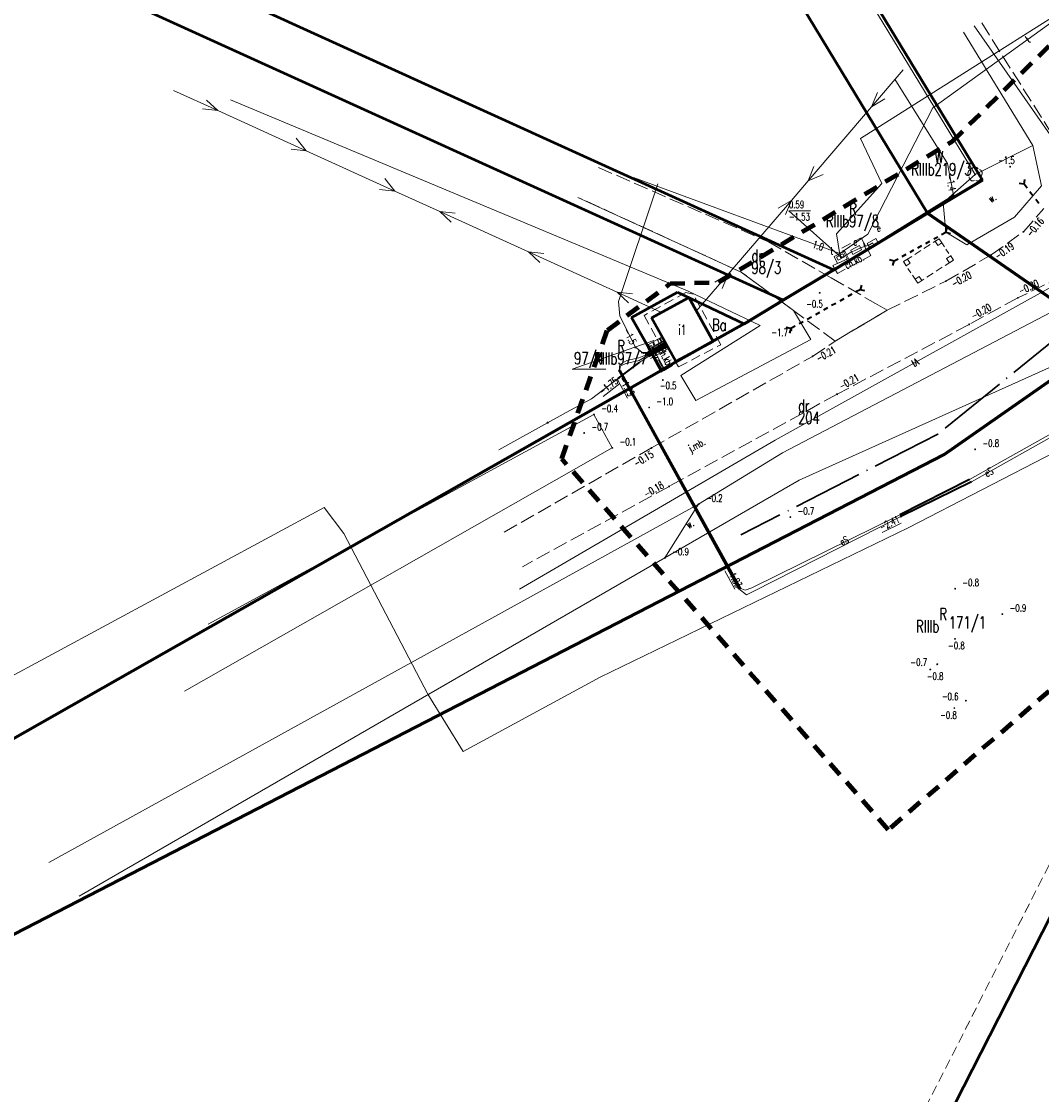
# Model space of a CAD drawing. Header units: metres. Extents: x 7389918 to 7395901, y 5992959 to 5996029.
# Tile 4 of 66: x 7390499 to 7390604, y 5993249 to 5993359. Entities that reach past the tile are written whole.
import ezdxf
from ezdxf.enums import TextEntityAlignment as Align

# ---------------------------------------------------------------- set-up
doc = ezdxf.new("R2010")
doc.units = ezdxf.units.M
doc.header["$MEASUREMENT"] = 0
for name, pattern in [('1', [0]), ('2', [1.5, 1, -0.5]), ('2_1', [0]), ('2_OTKC', [1.5, 1, -0.5]), ('2_OTKJ', [2, 1.5, -0.5]), ('2_OTKR', [0]), ('3_EGBU_A', [0]), ('4', [2.5, 1.5, -1]), ('4_SUEP_A', [0]), ('4_SULO', [0]), ('4_SUPK', [0]), ('4_SUTP_A', [0]), ('4_SUWP', [0]), ('ACAD_ISO04W100', [30, 24, -3, 0, -3])]:
    doc.linetypes.add(name, pattern=pattern)
doc.layers.get('0').update_dxf_attribs({"color": 250, "linetype": 'CONTINUOUS', "lineweight": 100})
for name, color, linetype, lineweight in [('# Orlen Projekt - granice nieustalone do ustalenia', 6, 'CONTINUOUS', 100), ('# projektowana LNSN', 10, 'CONTINUOUS', 30), ('Dzialki', 7, '1', 18), ('EGBB_E_T_0', 7, 'CONTINUOUS', 20), ('EGBB_L_0', 7, '3_EGBU_A', 50), ('GRANICE_ZLE_L_0', 2, '1', 50), ('Numery_dzialek', 7, 'CONTINUOUS', 13), ('OTD_L_12', 7, 'CONTINUOUS', 18), ('OTD_L_7', 7, 'CONTINUOUS', 18), ('OTK_E_T_0', 7, 'CONTINUOUS', 0), ('OTK_E_T_1', 7, 'CONTINUOUS', 0), ('OTK_E_T_4', 7, 'CONTINUOUS', 0), ('OTK_L_0', 7, '2_OTKJ', 18), ('OTK_L_2', 7, '2_OTKC', 18), ('OTK_L_5', 7, 'CONTINUOUS', 18), ('OTK_L_8', 7, 'CONTINUOUS', 35), ('OTR_T_0', 7, 'CONTINUOUS', 18), ('OTR_T_1', 7, 'CONTINUOUS', 18), ('SUE_E_T_1', 1, 'CONTINUOUS', 0), ('SUE_T_4', 1, 'CONTINUOUS', 18), ('SUEP_E_T_0', 1, 'CONTINUOUS', 0), ('SUEP_L_0', 1, '4_SUEP_A', 18), ('SUER_T_0', 1, 'CONTINUOUS', 18), ('SUL_L_1', 7, '4_SULO', 35), ('SUNR_T_0', 7, 'CONTINUOUS', 18), ('SUP_E_T_1', 7, 'CONTINUOUS', 0), ('SUP_L_1', 7, '4_SUPK', 18), ('SUP_T_4', 7, 'CONTINUOUS', 18), ('SUWP_L_0', 5, '4_SUWP', 18)]:
    doc.layers.add(name, color=color, linetype=linetype, lineweight=lineweight)
for name, color, linetype, lineweight, true_color in [('Kontury', 7, '2', 18, 0x008000), ('Numery_konturow', 7, 'CONTINUOUS', 13, 0x008000), ('Numery_uzytkow', 7, 'CONTINUOUS', 13, 0x008000), ('OTZ_T_0', 7, 'CONTINUOUS', 18, 0x008000), ('SUTP_E_T_0', 7, 'CONTINUOUS', 0, 0xff9100), ('SUTP_L_0', 7, '4_SUTP_A', 18, 0xff9100), ('SUTR_T_0', 7, 'CONTINUOUS', 18, 0xff9100), ('Uzytki', 7, '2', 18, 0x008000), ('ZAKRES_L_0', 7, '4', 100, 0x008080)]:
    doc.layers.add(name, color=color, linetype=linetype, lineweight=lineweight, true_color=true_color)
doc.styles.get("Standard").update_dxf_attribs({"font": 'Simplex.SHX', "width": 0.75})

# ---------------------------------------------------------------- blocks, each defined once
blk = doc.blocks.new('2_OTRS')
at = {"linetype": 'Continuous'}
blk.add_circle((0, 0), 0.045, dxfattribs=at)
blk = doc.blocks.new('2_OTRN')
at = {"linetype": 'Continuous'}
blk.add_circle((0, 0), 0.045, dxfattribs=at)
blk = doc.blocks.new('2_OTZL')
at = {"linetype": 'Continuous'}
blk.add_circle((0, 0), 0.045, dxfattribs=at)
for centre, start, end in [((-0.36, 0.12), 102.1445, 221.86), ((0, 0.38), 30.1401, 149.8599), ((0.36, 0.12), 318.14, 77.8555), ((-0.22, -0.3), 174.1482, 293.8542), ((0.22, -0.3), 246.1458, 5.8518)]:
    blk.add_arc(centre, 0.375, start, end, dxfattribs=at)
blk = doc.blocks.new('4_SUES')
at = {"linetype": 'Continuous'}
for p, q in [((0.5, 0.25), (-0.5, 0.25)), ((-0.5, 0.25), (-0.5, -0.25)), ((0.5, -0.25), (0.5, 0.25)), ((-0.5, -0.25), (0.5, -0.25))]:
    blk.add_line(p, q, dxfattribs=at)
blk = doc.blocks.new('4_SUPS')
at = {"linetype": 'Continuous'}
blk.add_circle((0, 0), 0.0625, dxfattribs=at)
blk = doc.blocks.new('4_SUPW_B')
at = {"linetype": 'Continuous'}
for p, q in [((0.375, 0.175), (-0.375, 0.175)), ((-0.375, 0.175), (-0.375, -0.175)), ((0.375, -0.175), (0.375, 0.175)), ((-0.375, -0.175), (0.375, -0.175))]:
    blk.add_line(p, q, dxfattribs=at)

msp = doc.modelspace()

# ---------------------------------------------------------------- linework, layer by layer
at = {"layer": '# Orlen Projekt - granice nieustalone do ustalenia', "linetype": '1', "lineweight": 60}
for p, q in [((7390598.03, 5993343.12), (7390592.4, 5993339.72)), ((7390582.76, 5993333.91), (7390592.4, 5993339.72)), ((7390592.4, 5993339.72), (7390609.54, 5993327.86)), ((7390582.76, 5993333.91), (7390577.57, 5993330.77)), ((7390573.54, 5993328.35), (7390577.57, 5993330.77)), ((7390573.54, 5993328.35), (7390565.05, 5993323.59)), ((7390594.11, 5993314.93), (7390607.22, 5993324.08)), ((7390397.03, 5993228.05), (7390565.05, 5993323.59)), ((7390421.89, 5993226.07), (7390594.11, 5993314.93))]:
    msp.add_line(p, q, dxfattribs=at)
at = {"layer": '# projektowana LNSN', "linetype": 'ACAD_ISO04W100', "ltscale": 0.3}
msp.add_lwpolyline([(7390689.57, 5993428.26), (7390621.95, 5993348.71), (7390621.95, 5993348.71), (7390621.95, 5993348.71), (7390621.95, 5993348.71), (7390621.69, 5993348.26), (7390620.23, 5993341.86), (7390620.23, 5993341.86), (7390620.23, 5993341.86), (7390620.23, 5993341.86), (7390620.98, 5993339.37), (7390620.98, 5993339.37), (7390593.44, 5993317.01), (7390593.44, 5993317.01), (7390593.44, 5993317.01), (7390593.44, 5993317.01), (7390573.21, 5993306.67)], dxfattribs=at)
msp.add_lwpolyline([(7390689.57, 5993428.26), (7390621.95, 5993348.71), (7390621.95, 5993348.71), (7390621.95, 5993348.71), (7390621.95, 5993348.71), (7390621.69, 5993348.26), (7390620.23, 5993341.86), (7390620.23, 5993341.86), (7390620.23, 5993341.86), (7390620.23, 5993341.86), (7390620.98, 5993339.37), (7390620.98, 5993339.37), (7390593.44, 5993317.01), (7390593.44, 5993317.01), (7390593.44, 5993317.01), (7390593.44, 5993317.01), (7390573.21, 5993306.67)], dxfattribs=at)
at = {"layer": 'Dzialki'}
for p, q in [((7390598.03, 5993343.12), (7390509.06, 5993489.82)), ((7390503.49, 5993486.33), (7390592.4, 5993339.72)), ((7390460, 5993389.78), (7390582.76, 5993333.91)), ((7390592.4, 5993339.72), (7390598.03, 5993343.12)), ((7390592.4, 5993339.72), (7390582.76, 5993333.91)), ((7390609.54, 5993327.86), (7390592.4, 5993339.72)), ((7390582.76, 5993333.91), (7390577.57, 5993330.77)), ((7390561.99, 5993329), (7390566.7, 5993331.6)), ((7390566.7, 5993331.6), (7390573.54, 5993328.35)), ((7390577.57, 5993330.77), (7390573.54, 5993328.35)), ((7390573.54, 5993328.35), (7390565.05, 5993323.59)), ((7390594.11, 5993314.93), (7390607.22, 5993324.08)), ((7390565.05, 5993323.59), (7390397.03, 5993228.05)), ((7390421.89, 5993226.07), (7390594.11, 5993314.93)), ((7390624.41, 5993305.56), (7390507.51, 5993076.04))]:
    msp.add_line(p, q, dxfattribs=at)
at = {"layer": 'EGBB_L_0', "linetype": '3_EGBU_A'}
for p, q in [((7390564.04, 5993328.98), (7390567.87, 5993331.05)), ((7390567.87, 5993331.05), (7390570.37, 5993326.54)), ((7390566.54, 5993324.47), (7390564.04, 5993328.98)), ((7390570.37, 5993326.54), (7390566.54, 5993324.47))]:
    msp.add_line(p, q, dxfattribs=at)
at = {"layer": 'GRANICE_ZLE_L_0'}
for p, q in [((7390509.06, 5993489.82), (7390598.03, 5993343.12)), ((7390592.4, 5993339.72), (7390503.49, 5993486.33)), ((7390460, 5993389.78), (7390582.76, 5993333.91)), ((7390577.57, 5993330.77), (7390457.89, 5993385.24)), ((7390577.57, 5993330.77), (7390457.89, 5993385.24)), ((7390561.99, 5993329), (7390566.7, 5993331.6)), ((7390566.7, 5993331.6), (7390573.54, 5993328.35)), ((7390565.05, 5993323.59), (7390561.99, 5993329)), ((7390565.05, 5993323.59), (7390561.99, 5993329)), ((7390561.99, 5993329), (7390565.05, 5993323.59)), ((7390624.41, 5993305.56), (7390507.51, 5993076.04))]:
    msp.add_line(p, q, dxfattribs=at)
at = {"layer": 'Kontury'}
for p, q in [((7390509.06, 5993489.82), (7390598.03, 5993343.12)), ((7390567.86, 5993380.19), (7390592.4, 5993339.72)), ((7390582.76, 5993333.91), (7390532.95, 5993356.58)), ((7390531.1, 5993351.92), (7390577.57, 5993330.77)), ((7390598.03, 5993343.12), (7390592.4, 5993339.72)), ((7390592.4, 5993339.72), (7390582.76, 5993333.91)), ((7390566.7, 5993331.6), (7390561.99, 5993329)), ((7390573.54, 5993328.35), (7390566.7, 5993331.6)), ((7390577.57, 5993330.77), (7390573.54, 5993328.35)), ((7390561.99, 5993329), (7390565.05, 5993323.59)), ((7390594.11, 5993314.93), (7390607.22, 5993324.08)), ((7390565.05, 5993323.59), (7390506.68, 5993290.4)), ((7390421.89, 5993226.07), (7390594.11, 5993314.93)), ((7390622.6, 5993307.52), (7390549.38, 5993163.75)), ((7390624.41, 5993305.56), (7390601.32, 5993260.22))]:
    msp.add_line(p, q, dxfattribs=at)
at = {"layer": 'Numery_dzialek', "linetype": 'Continuous'}
for p, q in [((7390564.26, 5993326.65), (7390555.9, 5993323.69)), ((7390555.9, 5993323.69), (7390559.34, 5993323.69))]:
    msp.add_line(p, q, dxfattribs=at)
at = {"layer": 'OTD_L_12'}
for p, q in [((7390563.61, 5993325.89), (7390564.05, 5993326.13)), ((7390563.71, 5993326.23), (7390564.62, 5993326.74)), ((7390563.71, 5993326.23), (7390563.95, 5993325.79)), ((7390563.95, 5993325.79), (7390564.86, 5993326.3)), ((7390565.42, 5993323.63), (7390564.05, 5993326.13)), ((7390564.32, 5993326), (7390564.16, 5993326.48)), ((7390564.41, 5993326.05), (7390564.25, 5993326.53)), ((7390564.62, 5993326.74), (7390565.13, 5993327.02)), ((7390564.62, 5993326.74), (7390564.86, 5993326.3)), ((7390564.62, 5993326.74), (7390564.86, 5993326.3)), ((7390564.86, 5993326.3), (7390565.37, 5993326.58)), ((7390565.06, 5993326.41), (7390564.87, 5993326.88)), ((7390565.12, 5993326.44), (7390564.92, 5993326.91)), ((7390565.13, 5993327.02), (7390565.37, 5993326.58)), ((7390564.98, 5993323.39), (7390563.61, 5993325.89)), ((7390564.73, 5993324.88), (7390564.16, 5993324.89)), ((7390564.87, 5993324.63), (7390564.3, 5993324.64)), ((7390564.98, 5993323.39), (7390565.42, 5993323.63))]:
    msp.add_line(p, q, dxfattribs=at)
at = {"layer": 'OTD_L_7'}
for p, q in [((7390592.96, 5993336.7), (7390593.59, 5993337.1)), ((7390593.59, 5993337.1), (7390594.14, 5993336.27)), ((7390592.02, 5993336.09), (7390592.65, 5993336.49)), ((7390594.29, 5993336.04), (7390594.6, 5993335.59)), ((7390589.93, 5993334.74), (7390590.77, 5993335.28)), ((7390591.08, 5993335.48), (7390591.71, 5993335.89)), ((7390595.05, 5993334.91), (7390594.21, 5993334.36)), ((7390594.75, 5993335.36), (7390595.05, 5993334.91)), ((7390590.23, 5993334.28), (7390589.93, 5993334.74)), ((7390590.69, 5993333.59), (7390590.38, 5993334.05)), ((7390593.9, 5993334.16), (7390593.27, 5993333.75)), ((7390591.39, 5993332.53), (7390590.84, 5993333.36)), ((7390592.02, 5993332.94), (7390591.39, 5993332.53)), ((7390592.96, 5993333.55), (7390592.33, 5993333.14))]:
    msp.add_line(p, q, dxfattribs=at)
at = {"layer": 'OTD_L_7', "linetype": '2_1'}
for p, q in [((7390593.17, 5993336.83), (7390593.59, 5993337.1)), ((7390593.59, 5993337.1), (7390593.87, 5993336.69)), ((7390593.45, 5993336.41), (7390593.17, 5993336.83)), ((7390593.87, 5993336.69), (7390593.45, 5993336.41)), ((7390589.93, 5993334.74), (7390590.35, 5993335.01)), ((7390590.35, 5993335.01), (7390590.62, 5993334.59)), ((7390594.36, 5993335.05), (7390594.78, 5993335.33)), ((7390594.63, 5993334.64), (7390594.36, 5993335.05)), ((7390595.05, 5993334.91), (7390594.63, 5993334.64)), ((7390594.78, 5993335.33), (7390595.05, 5993334.91)), ((7390590.2, 5993334.32), (7390589.93, 5993334.74)), ((7390590.62, 5993334.59), (7390590.2, 5993334.32)), ((7390591.11, 5993332.95), (7390591.53, 5993333.22)), ((7390591.39, 5993332.53), (7390591.11, 5993332.95)), ((7390591.81, 5993332.81), (7390591.39, 5993332.53)), ((7390591.53, 5993333.22), (7390591.81, 5993332.81))]:
    msp.add_line(p, q, dxfattribs=at)
at = {"layer": 'OTK_L_0', "linetype": '2_OTKJ'}
for p, q in [((7390605.17, 5993347.86), (7390597.89, 5993359.4)), ((7390558.6, 5993344.42), (7390576.04, 5993336.78)), ((7390573.25, 5993333.66), (7390556.48, 5993341.35)), ((7390602.24, 5993337.81), (7390604.36, 5993340.21)), ((7390598.94, 5993335.44), (7390602.24, 5993337.81)), ((7390576.04, 5993336.78), (7390582.5, 5993333.07)), ((7390594.28, 5993332.74), (7390598.94, 5993335.44)), ((7390578.62, 5993329.72), (7390573.25, 5993333.66)), ((7390582.5, 5993333.07), (7390587.05, 5993330.45)), ((7390588.25, 5993329.75), (7390594.28, 5993332.74)), ((7390606.22, 5993333.23), (7390601.67, 5993331.02)), ((7390587.05, 5993330.45), (7390588.26, 5993329.76)), ((7390601.67, 5993331.02), (7390596.68, 5993328.29)), ((7390582.9, 5993326.58), (7390578.62, 5993329.72)), ((7390588.26, 5993329.76), (7390582.9, 5993326.58)), ((7390582.91, 5993326.58), (7390588.25, 5993329.75)), ((7390596.68, 5993328.29), (7390583.1, 5993321.11)), ((7390580.59, 5993325.01), (7390582.91, 5993326.58)), ((7390564.04, 5993315.6), (7390580.59, 5993325.01)), ((7390583.1, 5993321.11), (7390565.84, 5993311.64)), ((7390548.91, 5993306.94), (7390564.04, 5993315.6)), ((7390565.84, 5993311.64), (7390550.77, 5993303.38))]:
    msp.add_line(p, q, dxfattribs=at)
at = {"layer": 'OTK_L_2', "linetype": '2_OTKC'}
for p, q in [((7390583.59, 5993336.13), (7390585.58, 5993337.19)), ((7390585.58, 5993337.19), (7390586.58, 5993335.37)), ((7390584.13, 5993335.02), (7390583.59, 5993336.13)), ((7390582.68, 5993334.35), (7390584.13, 5993335.02)), ((7390586.58, 5993335.37), (7390583.15, 5993333.54)), ((7390583.15, 5993333.54), (7390582.68, 5993334.35)), ((7390567.57, 5993331.57), (7390563.29, 5993329.21)), ((7390568.3, 5993331.41), (7390567.57, 5993331.57)), ((7390564.04, 5993328.98), (7390567.87, 5993331.05)), ((7390567.87, 5993331.05), (7390570.37, 5993326.54)), ((7390571.15, 5993326.2), (7390568.3, 5993331.41)), ((7390563.29, 5993329.21), (7390564.69, 5993326.65)), ((7390565.18, 5993326.92), (7390564.04, 5993328.98)), ((7390565.33, 5993326.65), (7390564.05, 5993325.94)), ((7390564.69, 5993326.65), (7390565.18, 5993326.92)), ((7390566.54, 5993324.47), (7390565.33, 5993326.65)), ((7390570.37, 5993326.54), (7390566.54, 5993324.47)), ((7390566.8, 5993323.93), (7390571.15, 5993326.2)), ((7390564.05, 5993325.94), (7390565.32, 5993323.57)), ((7390565.32, 5993323.57), (7390566.61, 5993324.29)), ((7390566.61, 5993324.29), (7390566.8, 5993323.93))]:
    msp.add_line(p, q, dxfattribs=at)
at = {"layer": 'OTK_L_5', "linetype": '2_OTKR'}
for p, q in [((7390569.93, 5993388.87), (7390597.28, 5993343.71)), ((7390603.2, 5993346.68), (7390596.09, 5993358.32)), ((7390567.75, 5993331.73), (7390520.79, 5993351.38)), ((7390597.28, 5993343.71), (7390603.2, 5993346.68)), ((7390603.2, 5993346.68), (7390604.09, 5993342.53)), ((7390593.99, 5993340.8), (7390597.28, 5993343.71)), ((7390604.09, 5993342.53), (7390601.33, 5993339.3)), ((7390556.48, 5993341.35), (7390573.25, 5993333.66)), ((7390594.28, 5993337.77), (7390593.99, 5993340.8)), ((7390601.33, 5993339.3), (7390596.44, 5993336.48)), ((7390596.44, 5993336.48), (7390594.28, 5993337.77)), ((7390573.25, 5993333.66), (7390578.62, 5993329.72)), ((7390575.21, 5993328.19), (7390567.75, 5993331.73)), ((7390577.51, 5993315.1), (7390606.71, 5993330.4)), ((7390578.62, 5993329.72), (7390580.39, 5993326.74)), ((7390567.05, 5993323.03), (7390575.21, 5993328.19)), ((7390580.39, 5993326.74), (7390568.6, 5993320.46)), ((7390610.4, 5993326.32), (7390579.22, 5993312.27)), ((7390568.6, 5993320.46), (7390567.05, 5993323.03)), ((7390558.12, 5993319.03), (7390518.5, 5993297.47)), ((7390560.01, 5993315.61), (7390558.12, 5993319.03)), ((7390516.05, 5993290.6), (7390560.01, 5993315.61)), ((7390568.88, 5993309.82), (7390577.51, 5993315.1)), ((7390579.22, 5993312.27), (7390565.42, 5993304.31)), ((7390502.13, 5993272.98), (7390568.88, 5993309.82)), ((7390565.42, 5993304.31), (7390568.88, 5993309.82)), ((7390565.42, 5993304.31), (7390505.22, 5993269.53))]:
    msp.add_line(p, q, dxfattribs=at)
at = {"layer": 'OTK_L_8', "linetype": '2_OTKJ'}
for p, q in [((7390602.31, 5993342.7), (7390601.82, 5993342.76)), ((7390602.31, 5993342.7), (7390602.38, 5993343.19)), ((7390602.62, 5993342.3), (7390602.31, 5993342.7)), ((7390603.22, 5993341.52), (7390602.92, 5993341.91)), ((7390603.82, 5993340.73), (7390603.52, 5993341.13)), ((7390594.28, 5993337.77), (7390594.41, 5993338.24)), ((7390593.03, 5993337.07), (7390593.44, 5993337.3)), ((7390593.84, 5993337.52), (7390594.28, 5993337.77)), ((7390594.28, 5993337.77), (7390594.75, 5993337.63)), ((7390590.6, 5993335.72), (7390591, 5993335.95)), ((7390591.41, 5993336.17), (7390591.81, 5993336.4)), ((7390592.22, 5993336.62), (7390592.62, 5993336.85)), ((7390588.5, 5993334.96), (7390588.97, 5993334.82)), ((7390588.84, 5993334.34), (7390588.97, 5993334.82)), ((7390588.97, 5993334.82), (7390589.38, 5993335.04)), ((7390589.79, 5993335.27), (7390590.19, 5993335.5)), ((7390585.46, 5993331.86), (7390585.04, 5993331.63)), ((7390585.6, 5993332.34), (7390585.46, 5993331.86)), ((7390585.94, 5993331.73), (7390585.46, 5993331.86)), ((7390582.96, 5993330.45), (7390582.54, 5993330.22)), ((7390583.79, 5993330.92), (7390583.38, 5993330.69)), ((7390584.63, 5993331.39), (7390584.21, 5993331.16)), ((7390581.29, 5993329.51), (7390580.88, 5993329.28)), ((7390582.13, 5993329.98), (7390581.71, 5993329.75)), ((7390579.62, 5993328.57), (7390579.21, 5993328.34)), ((7390580.46, 5993329.04), (7390580.04, 5993328.81)), ((7390578.35, 5993327.86), (7390577.88, 5993327.99)), ((7390578.35, 5993327.86), (7390578.22, 5993327.38)), ((7390578.79, 5993328.1), (7390578.35, 5993327.86))]:
    msp.add_line(p, q, dxfattribs=at)
at = {"layer": 'SUEP_L_0', "linetype": '4_SUEP_A'}
for p, q in [((7390589.9, 5993354.44), (7390586.64, 5993350.65)), ((7390594.44, 5993344.82), (7390589.05, 5993353.49)), ((7390514.91, 5993352.34), (7390519.47, 5993350.27)), ((7390586.64, 5993350.65), (7390587.24, 5993352.11)), ((7390588, 5993351.46), (7390586.64, 5993350.65)), ((7390519.47, 5993350.27), (7390517.89, 5993350.43)), ((7390518.31, 5993351.34), (7390519.47, 5993350.27)), ((7390519.47, 5993350.27), (7390528.57, 5993346.13)), ((7390586.64, 5993350.65), (7390580.13, 5993343.06)), ((7390527.51, 5993347.43), (7390528.57, 5993346.13)), ((7390528.57, 5993346.13), (7390527, 5993346.29)), ((7390528.57, 5993346.13), (7390537.67, 5993341.98)), ((7390595.05, 5993341.57), (7390594.44, 5993344.82)), ((7390580.13, 5993343.06), (7390580.73, 5993344.52)), ((7390581.68, 5993343.71), (7390580.13, 5993343.06)), ((7390536.62, 5993343.29), (7390537.67, 5993341.98)), ((7390564.7, 5993342.73), (7390560.63, 5993330.63)), ((7390580.13, 5993343.06), (7390578.41, 5993341.04)), ((7390537.67, 5993341.98), (7390536.1, 5993342.15)), ((7390537.67, 5993341.98), (7390542.29, 5993339.88)), ((7390588.11, 5993337.26), (7390595.05, 5993341.57)), ((7390578.41, 5993341.04), (7390571.9, 5993333.45)), ((7390578.41, 5993341.04), (7390577.05, 5993340.23)), ((7390577.81, 5993339.58), (7390578.41, 5993341.04)), ((7390542.29, 5993339.88), (7390551.4, 5993335.74)), ((7390543.87, 5993339.72), (7390542.29, 5993339.88)), ((7390542.29, 5993339.88), (7390543.45, 5993338.81)), ((7390586.96, 5993336.3), (7390588.11, 5993337.26)), ((7390586.76, 5993336.64), (7390586.96, 5993336.3)), ((7390551.4, 5993335.74), (7390560.5, 5993331.6)), ((7390552.97, 5993335.58), (7390551.4, 5993335.74)), ((7390551.4, 5993335.74), (7390552.55, 5993334.66)), ((7390571.9, 5993333.45), (7390568.64, 5993329.66)), ((7390571.9, 5993333.45), (7390570.54, 5993332.64)), ((7390571.3, 5993331.99), (7390571.9, 5993333.45)), ((7390560.5, 5993331.6), (7390565.05, 5993329.53)), ((7390562.07, 5993331.43), (7390560.5, 5993331.6)), ((7390560.5, 5993331.6), (7390561.66, 5993330.52)), ((7390560.63, 5993330.63), (7390560.79, 5993329.15)), ((7390560.79, 5993329.15), (7390562.38, 5993325.94)), ((7390563.55, 5993325.37), (7390565.45, 5993326.43)), ((7390565.53, 5993326.29), (7390563.59, 5993325.21)), ((7390565.59, 5993326.19), (7390563.64, 5993325.11)), ((7390563.76, 5993325.02), (7390565.65, 5993326.07)), ((7390562.38, 5993325.94), (7390563.21, 5993325.29)), ((7390563.59, 5993325.21), (7390562.72, 5993324.85)), ((7390563.64, 5993325.11), (7390562.77, 5993324.57)), ((7390562.82, 5993324.4), (7390563.76, 5993325.02)), ((7390563.21, 5993325.29), (7390563.55, 5993325.37)), ((7390560.65, 5993322.77), (7390562.82, 5993324.4)), ((7390560.79, 5993324.16), (7390560.72, 5993323.53)), ((7390560.83, 5993323.99), (7390560.78, 5993323.56)), ((7390561.5, 5993324.59), (7390560.79, 5993324.16)), ((7390561.39, 5993324.28), (7390560.83, 5993323.99)), ((7390562.77, 5993324.57), (7390561.39, 5993324.28)), ((7390562.72, 5993324.85), (7390561.5, 5993324.59)), ((7390557.88, 5993320.63), (7390560.65, 5993322.77)), ((7390560.72, 5993323.53), (7390573.02, 5993301.12)), ((7390560.78, 5993323.56), (7390573.15, 5993301.2)), ((7390555.27, 5993319.23), (7390557.88, 5993320.63)), ((7390553.36, 5993318.19), (7390555.27, 5993319.23)), ((7390596.71, 5993312.34), (7390608.75, 5993319.14)), ((7390596.91, 5993312.11), (7390608.9, 5993318.85)), ((7390548.35, 5993315.4), (7390553.36, 5993318.19)), ((7390589.54, 5993308.71), (7390596.71, 5993312.34)), ((7390589.66, 5993308.55), (7390596.91, 5993312.11)), ((7390574.35, 5993301.23), (7390589.54, 5993308.71)), ((7390574.47, 5993300.85), (7390589.66, 5993308.55)), ((7390573.02, 5993301.12), (7390573.79, 5993300.49)), ((7390573.15, 5993301.2), (7390573.65, 5993300.98)), ((7390573.65, 5993300.98), (7390574.35, 5993301.23)), ((7390573.79, 5993300.49), (7390574.47, 5993300.85))]:
    msp.add_line(p, q, dxfattribs=at)
at = {"layer": 'SUL_L_1', "linetype": '4_SULO'}
for p, q in [((7390563.55, 5993325.37), (7390565.45, 5993326.43)), ((7390563.59, 5993325.21), (7390565.53, 5993326.29)), ((7390563.64, 5993325.11), (7390565.59, 5993326.19)), ((7390563.65, 5993325.09), (7390565.6, 5993326.17)), ((7390563.67, 5993325.05), (7390565.62, 5993326.13)), ((7390563.76, 5993325.02), (7390565.65, 5993326.07)), ((7390560.65, 5993322.77), (7390562.82, 5993324.4)), ((7390560.72, 5993323.53), (7390573.02, 5993301.12)), ((7390560.78, 5993323.56), (7390573.15, 5993301.2)), ((7390596.71, 5993312.34), (7390589.54, 5993308.71)), ((7390596.91, 5993312.11), (7390589.66, 5993308.55))]:
    msp.add_line(p, q, dxfattribs=at)
at = {"layer": 'SUNR_T_0', "linetype": 'Continuous', "lineweight": 0}
for p, q in [((7390583.53, 5993335.18), (7390578.15, 5993339.98)), ((7390578.15, 5993339.98), (7390580.38, 5993339.98))]:
    msp.add_line(p, q, dxfattribs=at)
at = {"layer": 'SUP_L_1', "linetype": '4_SUPK'}
for p, q in [((7390582.8, 5993335.27), (7390583.89, 5993335.83)), ((7390583.16, 5993334.56), (7390582.8, 5993335.27)), ((7390584.26, 5993335.08), (7390583.16, 5993334.56)), ((7390583.89, 5993335.83), (7390584.26, 5993335.08))]:
    msp.add_line(p, q, dxfattribs=at)
at = {"layer": 'SUTP_L_0', "linetype": '4_SUTP_A'}
for p, q in [((7390612.41, 5993364.61), (7390592.94, 5993350.54)), ((7390612.56, 5993364.52), (7390585.52, 5993347.39)), ((7390597.2, 5993358.99), (7390605, 5993347.76)), ((7390592.94, 5993350.54), (7390586.25, 5993337.56)), ((7390585.52, 5993347.39), (7390587.7, 5993342.76)), ((7390583.38, 5993335.57), (7390562.18, 5993343.38)), ((7390587.7, 5993342.76), (7390583.06, 5993337.59)), ((7390583.06, 5993337.59), (7390583.38, 5993335.48)), ((7390586.25, 5993337.56), (7390583.38, 5993335.57)), ((7390584.53, 5993335.7), (7390585.02, 5993335.93)), ((7390585.02, 5993335.93), (7390585.51, 5993336.17)), ((7390585.51, 5993336.17), (7390586.42, 5993336.47)), ((7390586.42, 5993336.47), (7390586.78, 5993336.68)), ((7390583.38, 5993335.57), (7390583.53, 5993335.18)), ((7390583.38, 5993335.48), (7390583.53, 5993335.18)), ((7390583.53, 5993335.18), (7390584.09, 5993335.43)), ((7390584.09, 5993335.43), (7390584.53, 5993335.7)), ((7390605.52, 5993332.37), (7390576.74, 5993316.38)), ((7390576.74, 5993316.38), (7390550.46, 5993301.09))]:
    msp.add_line(p, q, dxfattribs=at)
at = {"layer": 'SUWP_L_0', "linetype": '4_SUWP'}
for p, q in [((7390605.55, 5993315.19), (7390590.4, 5993307.37)), ((7390530.39, 5993309.47), (7390493.73, 5993289.68)), ((7390532.44, 5993306.81), (7390530.39, 5993309.47)), ((7390590.4, 5993307.37), (7390558.75, 5993292.05)), ((7390541.07, 5993290.3), (7390532.44, 5993306.81)), ((7390558.75, 5993292.05), (7390544.7, 5993284.41)), ((7390544.7, 5993284.41), (7390541.07, 5993290.3))]:
    msp.add_line(p, q, dxfattribs=at)
at = {"layer": 'Uzytki'}
for p, q in [((7390509.06, 5993489.82), (7390598.03, 5993343.12)), ((7390567.86, 5993380.19), (7390592.4, 5993339.72)), ((7390532.95, 5993356.58), (7390582.76, 5993333.91)), ((7390577.57, 5993330.77), (7390531.1, 5993351.92)), ((7390598.03, 5993343.12), (7390592.4, 5993339.72)), ((7390592.4, 5993339.72), (7390582.76, 5993333.91)), ((7390609.54, 5993327.86), (7390592.4, 5993339.72)), ((7390582.76, 5993333.91), (7390577.57, 5993330.77)), ((7390566.7, 5993331.6), (7390561.99, 5993329)), ((7390573.54, 5993328.35), (7390566.7, 5993331.6)), ((7390577.57, 5993330.77), (7390573.54, 5993328.35)), ((7390573.54, 5993328.35), (7390565.05, 5993323.59)), ((7390594.11, 5993314.93), (7390607.22, 5993324.08)), ((7390565.05, 5993323.59), (7390506.68, 5993290.4)), ((7390421.89, 5993226.07), (7390594.11, 5993314.93)), ((7390622.6, 5993307.52), (7390549.38, 5993163.75))]:
    msp.add_line(p, q, dxfattribs=at)
at = {"layer": 'ZAKRES_L_0', "linetype": '4'}
for p, q in [((7390594.94, 5993347.1), (7390611.41, 5993363.34)), ((7390570.96, 5993332.63), (7390594.94, 5993347.1)), ((7390565.95, 5993332.48), (7390570.96, 5993332.63)), ((7390559.5, 5993327.71), (7390565.95, 5993332.48)), ((7390554.81, 5993314.47), (7390559.5, 5993327.71)), ((7390646.52, 5993326.53), (7390588.35, 5993276.36)), ((7390588.35, 5993276.36), (7390554.81, 5993314.47))]:
    msp.add_line(p, q, dxfattribs=at)

# ---------------------------------------------------------------- block references
at = {"layer": 'OTR_T_0'}
for p in [(7390602.24, 5993337.81), (7390598.94, 5993335.44), (7390594.28, 5993332.74), (7390601.67, 5993331.02), (7390596.68, 5993328.29), (7390580.59, 5993325.01), (7390583.1, 5993321.11), (7390564.04, 5993315.6), (7390565.84, 5993311.64)]:
    msp.add_blockref('2_OTRS', p, dxfattribs=at)
at = {"layer": 'OTR_T_1'}
for p in [(7390600.88, 5993344.5), (7390581.32, 5993331.54), (7390578.42, 5993327.71), (7390565.2, 5993322.57), (7390563.79, 5993319.75), (7390558.12, 5993319.03), (7390557.12, 5993317.14), (7390560.01, 5993315.61), (7390597.29, 5993315.45), (7390568.88, 5993309.82), (7390578.3, 5993308.49), (7390565.42, 5993304.31), (7390595.23, 5993301.13), (7390600.08, 5993298.52), (7390595.22, 5993295.98), (7390593.4, 5993293.36), (7390592.68, 5993292.83), (7390596.34, 5993289.62), (7390595.15, 5993288.87)]:
    msp.add_blockref('2_OTRN', p, dxfattribs=at)
at = {"layer": 'OTZ_T_0'}
msp.add_blockref('2_OTZL', (7390597.28, 5993343.71), dxfattribs=at)
at = {"layer": 'SUE_T_4'}
for p, rotation in [((7390586.76, 5993336.64), 30.04831440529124), ((7390585.06, 5993335.94), 207.0906835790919)]:
    msp.add_blockref('4_SUES', p, dxfattribs=dict(at, rotation=rotation))
at = {"layer": 'SUER_T_0'}
for p in [(7390595.05, 5993341.57), (7390562.38, 5993325.94), (7390563.59, 5993325.21), (7390560.65, 5993322.77), (7390560.72, 5993323.53), (7390553.36, 5993318.19), (7390589.66, 5993308.55), (7390573.15, 5993301.2)]:
    msp.add_blockref('4_SUPS', p, dxfattribs=at)
at = {"layer": 'SUNR_T_0'}
msp.add_blockref('4_SUPS', (7390583.53, 5993335.18), dxfattribs=at)
at = {"layer": 'SUP_T_4', "rotation": 208.3201176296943}
msp.add_blockref('4_SUPW_B', (7390583.45, 5993335.22), dxfattribs=at)
at = {"layer": 'SUTR_T_0'}
msp.add_blockref('4_SUPS', (7390583.38, 5993335.57), dxfattribs=at)

# ---------------------------------------------------------------- texts
at = {"layer": 'EGBB_E_T_0', "width": 0.7}
msp.add_text('i1', height=1, dxfattribs=at).set_placement((7390567.2, 5993327.76), align=Align.MIDDLE)
at = {"layer": 'Numery_dzialek', "width": 0.7}
for s, p in [('219/3', (7390593.11, 5993344.86)), ('97/8', (7390584.34, 5993339.53)), ('98/3', (7390574.3, 5993334.75)), ('97/7', (7390560.53, 5993325.42)), ('204', (7390579.08, 5993319.32)), ('171/1', (7390594.58, 5993298.28))]:
    msp.add_text(s, height=1.25, dxfattribs=at).set_placement(p, align=Align.TOP_LEFT)
msp.add_text('97/4', height=1.25, dxfattribs=at).set_placement((7390557.62, 5993324.73), align=Align.MIDDLE)
at = {"layer": 'Numery_konturow', "width": 0.7}
for p in [(7390593.11, 5993344.86), (7390584.34, 5993339.53), (7390560.53, 5993325.42), (7390593.61, 5993297.89)]:
    msp.add_text('RIIIb', height=1.25, dxfattribs=at).set_placement(p, align=Align.TOP_RIGHT)
at = {"layer": 'Numery_uzytkow', "width": 0.7}
for s, p in [('W', (7390593.11, 5993344.86)), ('R', (7390584.34, 5993339.53)), ('dr', (7390574.3, 5993334.75)), ('R', (7390560.53, 5993325.42)), ('dr', (7390579.08, 5993319.32)), ('R', (7390593.61, 5993297.89))]:
    msp.add_text(s, height=1.25, dxfattribs=at).set_placement(p)
msp.add_text('Ba', height=1.25, dxfattribs=at).set_placement((7390570.99, 5993328.24), align=Align.MIDDLE)
at = {"layer": 'OTK_E_T_0', "lineweight": 9, "width": 0.7}
msp.add_text('j.mb.', height=0.75, rotation=28.2402, dxfattribs=at).set_placement((7390568.73, 5993315.8), align=Align.MIDDLE)
at = {"layer": 'OTK_E_T_1', "lineweight": 9, "width": 0.7}
for rotation, p in [(28.0915, (7390584.85, 5993334.78)), (299.3, (7390565.5, 5993324.9))]:
    msp.add_text('ch.kb.', height=0.75, rotation=rotation, dxfattribs=at).set_placement(p, align=Align.MIDDLE)
at = {"layer": 'OTK_E_T_4', "lineweight": 9, "width": 0.7}
for rotation, p in [(31.065, (7390599.04, 5993341.29)), (29.5017, (7390567.99, 5993307.79))]:
    msp.add_text('w.', height=0.75, rotation=rotation, dxfattribs=at).set_placement(p, align=Align.MIDDLE)
at = {"layer": 'OTR_T_0', "lineweight": 9, "width": 0.7}
for s, rotation, p in [('-0.16', 49.6339, (7390603.03, 5993337.22)), ('-0.19', 35.3098, (7390599.62, 5993334.91)), ('-0.20', 28.8936, (7390595.11, 5993332.08)), ('-0.20', 24.9391, (7390601.96, 5993331.33)), ('-0.20', 28.8936, (7390597.14, 5993328.77)), ('-0.21', 28.8936, (7390581.19, 5993324.39)), ('-0.21', 28.8936, (7390583.55, 5993321.54)), ('-0.15', 30.7287, (7390562.48, 5993313.62)), ('-0.18', 30.7287, (7390563.52, 5993310.46))]:
    msp.add_text(s, height=0.75, rotation=rotation, dxfattribs=at).set_placement(p)
at = {"layer": 'OTR_T_1', "lineweight": 9, "width": 0.7}
for s, p in [('-1.5', (7390599.65, 5993344.79)), ('-0.5', (7390579.93, 5993330.02)), ('-1.7', (7390576.34, 5993327.09)), ('-0.5', (7390564.89, 5993321.63)), ('-1.0', (7390564.54, 5993320)), ('-0.4', (7390558.87, 5993319.28)), ('-0.7', (7390557.87, 5993317.39)), ('-0.1', (7390560.76, 5993315.86)), ('-0.8', (7390598.04, 5993315.7)), ('-0.2', (7390569.63, 5993310.07)), ('-0.7', (7390579.05, 5993308.74)), ('-0.9', (7390566.17, 5993304.56)), ('-0.8', (7390595.98, 5993301.38)), ('-0.9', (7390600.83, 5993298.77)), ('-0.8', (7390594.51, 5993294.91)), ('-0.7', (7390590.64, 5993293.2)), ('-0.8', (7390592.32, 5993291.76)), ('-0.6', (7390593.87, 5993289.68)), ('-0.8', (7390593.69, 5993287.76))]:
    msp.add_text(s, height=0.75, dxfattribs=at).set_placement(p)
at = {"layer": 'SUE_E_T_1', "lineweight": 9, "width": 0.7}
for p in [(7390587.6, 5993337.83), (7390585.18, 5993336.4)]:
    msp.add_text('e', height=0.75, dxfattribs=at).set_placement(p, align=Align.RIGHT)
at = {"layer": 'SUEP_E_T_0', "lineweight": 9, "width": 0.7}
for rotation, p in [(29.3, (7390598.69, 5993313.11)), (26.2, (7390583.83, 5993306.06))]:
    msp.add_text('eS', height=0.75, rotation=rotation, dxfattribs=at).set_placement(p, align=Align.MIDDLE)
at = {"layer": 'SUER_T_0', "lineweight": 9, "width": 0.7}
msp.add_text('-1.4', height=0.75, rotation=280.7681, dxfattribs=at).set_placement((7390594.97, 5993342.02), align=Align.MIDDLE_RIGHT)
for s, rotation, p in [('-1.5', 296.4, (7390561.45, 5993327.84)), ('%%U-1.22', 29.1, (7390563.66, 5993325.25)), ('%%U-1.29', 298.7, (7390560.99, 5993322.87)), ('%%U-1.75', 37.8, (7390558.75, 5993321.31)), ('%%U-2.41', 26.2, (7390587.52, 5993307.38)), ('%%U-1.83', 298.9, (7390572.02, 5993303.22))]:
    msp.add_text(s, height=0.75, rotation=rotation, dxfattribs=at).set_placement(p, align=Align.MIDDLE_LEFT)
at = {"layer": 'SUNR_T_0', "lineweight": 9, "width": 0.7}
for s, p in [('0.59', (7390578.15, 5993340.98)), ('-1.53', (7390578.15, 5993339.73))]:
    msp.add_text(s, height=0.75, dxfattribs=at).set_placement(p, align=Align.TOP_LEFT)
at = {"layer": 'SUP_E_T_1', "lineweight": 9, "width": 0.7}
msp.add_text('t', height=0.75, dxfattribs=at).set_placement((7390582.7, 5993335.47), align=Align.RIGHT)
at = {"layer": 'SUTP_E_T_0', "lineweight": 9, "width": 0.7}
for s, rotation, p in [('t', 35.8433, (7390602.67, 5993357.58)), ('t', 18.2904, (7390585.96, 5993336.32)), ('tA', 29.0535, (7390591.13, 5993324.37))]:
    msp.add_text(s, height=0.75, rotation=rotation, dxfattribs=at).set_placement(p, align=Align.MIDDLE)
at = {"layer": 'SUTR_T_0', "lineweight": 9, "width": 0.7}
msp.add_text('1.0', height=0.75, rotation=339.7697, dxfattribs=at).set_placement((7390580.64, 5993336.58), align=Align.MIDDLE_LEFT)

doc.saveas('drawing.dxf')
